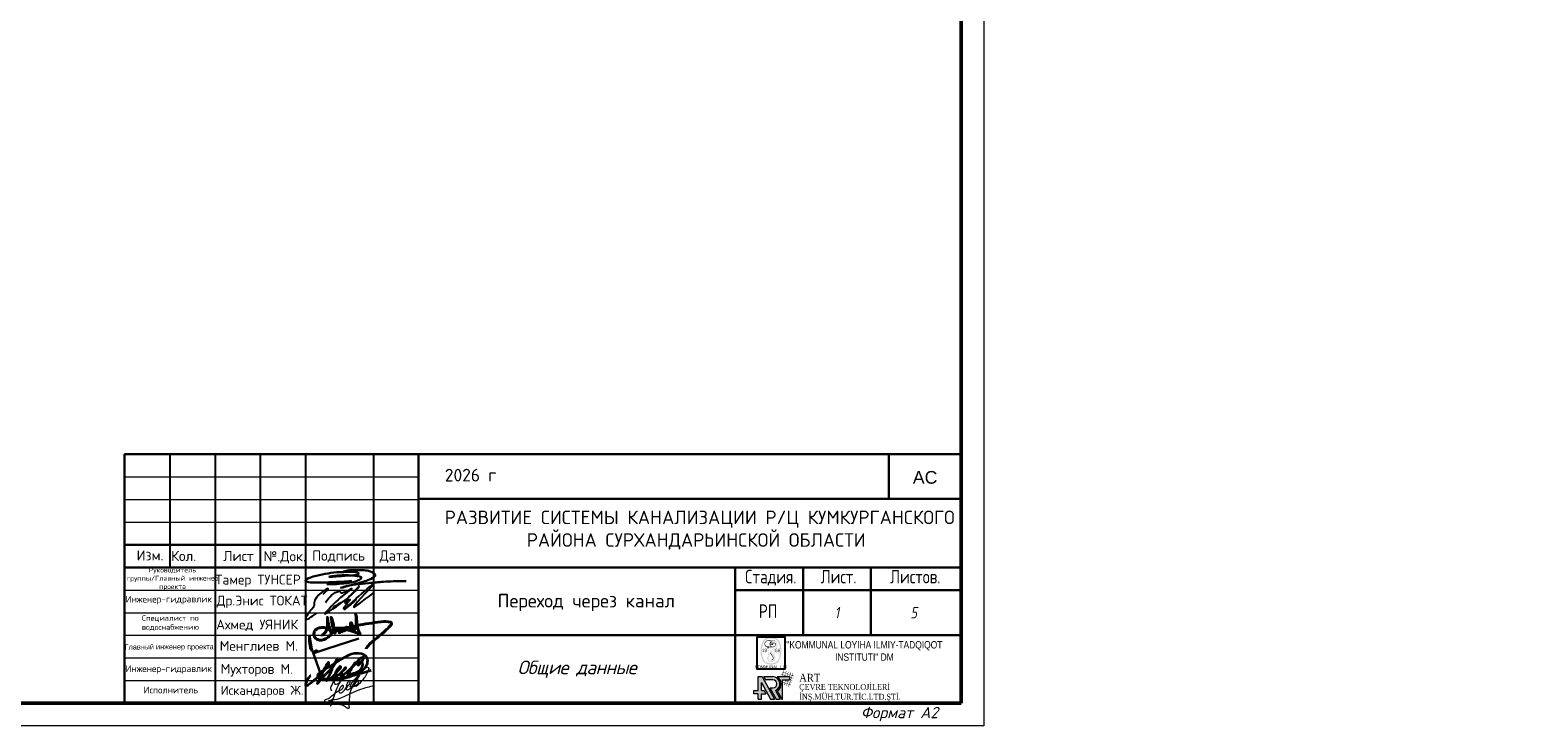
# Model space of a CAD drawing. Header units: millimetres. Extents: x 12962 to 32397, y -4138 to -1429.
# Tile 36 of 41: x 13730 to 14064, y -1954 to -1800. Entities that reach past the tile are written whole.
import ezdxf
from ezdxf.enums import TextEntityAlignment as Align

# ---------------------------------------------------------------- set-up
doc = ezdxf.new("R2010")
doc.units = ezdxf.units.MM
for name, color, linetype, lineweight in [('0_Ном._пера__7', 7, 'Continuous', 60), ('_1 asosiy', 7, 'Continuous', 40), ('_Текст', 255, 'Continuous', 13), ('A-PENCERE', 12, 'Continuous', 20), ('ANTET', 7, 'Continuous', 15), ('cam', 154, 'Continuous', 25), ('KOT', 250, 'Continuous', 18)]:
    doc.layers.add(name, color=color, linetype=linetype, lineweight=lineweight)
for name, color, linetype in [('Text', 154, 'Continuous'), ('НВК_сервис', 7, 'Continuous'), ('штамп', 7, 'Continuous'), ('штамр', 7, 'Continuous')]:
    doc.layers.add(name, color=color, linetype=linetype)
doc.styles.add('300', font='isocpeur.ttf', dxfattribs={"height": 200})
doc.styles.add('Arial Narrow', font='ARIALN.TTF', dxfattribs={"height": 50})
doc.styles.add('ICOCPEUR', font='isocpeui.ttf')
doc.styles.add('ISOCPEUR', font='isocpeui.ttf')
doc.styles.add('LOGO_TEXT', font='GARA.TTF', dxfattribs={"width": 0.75, "height": 8000})
doc.styles.get("Standard").update_dxf_attribs({"font": 'arial.ttf'})
doc.styles.add('TimesCr', font='times.ttf')
doc.styles.add('ViTEXT', font='isocpeur.ttf')
doc.styles.add('УКЛ_Шрифт (3)', font='isocpeur.ttf', dxfattribs={"height": 300})

# ---------------------------------------------------------------- blocks, each defined once
blk = doc.blocks.new('*U38')
at = {"lineweight": 9}
for p, q in [((574, 415), (574, -5)), ((574, -5), (-20, -5))]:
    blk.add_line(p, q, dxfattribs=at)
at = {"lineweight": 50}
for p, q in [((569, 410), (569, 0)), ((569, 0), (0, 0))]:
    blk.add_line(p, q, dxfattribs=at)
blk = doc.blocks.new('A$C91a31260')
h = blk.add_hatch(color=154)
h.dxf.hatch_style = 1
h.paths.add_polyline_path([(3442, -361, 0.042522), (3275, -256, 0.041582), (3090, -180, 0.0286057), (2869, -123, 0.0148217), (2682, -92, 0.0182459), (2507, -75, 0.0192376), (2338, -71, 0.0207081), (2175, -80, 0.0339617), (1878, -130, 0.0398045), (1607, -218, 0.042619), (1371, -341, 0.053162), (1177, -494, 0.077064), (938, -814, 0.039685), (740, -1273, 0.036458), (598, -1814, 0.033608), (532, -2386, 0.0221478), (531, -2706, 0.023566), (558, -3019, 0.022554), (616, -3340, 0.0172276), (708, -3685, 0.0468079), (907, -4174, 0.076455), (1171, -4535, 0.0840588), (1512, -4776, 0.0694547), (1936, -4913, 0.0315439), (2112, -4932, 0.009553), (2381, -4939, 0.009308), (2648, -4936, 0.0361565), (2812, -4920, 0.0368718), (3051, -4859, 0.0388059), (3275, -4765, 0.0400848), (3474, -4641, 0.0458423), (3642, -4491, 0.050623), (3804, -4278, 0.0337662), (3945, -4007, 0.029459), (4067, -3679, 0.020182), (4167, -3294, 0.012947), (4210, -3070, 0.021107), (4233, -2878, 0.018465), (4242, -2667, 0.007455), (4239, -2379, 0.0030931), (4233, -2177, 0.0142896), (4225, -2061, 0.017589), (4212, -1956, 0.006402), (4185, -1809, 0.01157), (4140, -1599, 0.009949), (4082, -1380, 0.010258), (4021, -1180, 0.0212961), (3963, -1026, 0.0196425), (3890, -871, 0.0289571), (3812, -741, 0.0293799), (3721, -623, 0.0210913), (3607, -502, 0.0318556)])
h.paths.add_polyline_path([(3941, -1711, -0.0214622), (4004, -2086, -0.026098), (4030, -2441, -0.02683), (4018, -2788, -0.025253), (3969, -3139, -0.0207888), (3870, -3562, -0.0350334), (3748, -3905, -0.041709), (3600, -4180, -0.057671), (3421, -4395, -0.024651), (3319, -4483, -0.035714), (3220, -4550, -0.035166), (3111, -4602, -0.0229779), (2980, -4648, -0.015143), (2848, -4683, -0.021658), (2730, -4705, -0.0195476), (2601, -4718, -0.0095978), (2436, -4725, -0.031551), (2086, -4711, -0.051553), (1795, -4651, -0.057354), (1545, -4539, -0.0524138), (1319, -4370, -0.0669944), (1161, -4178, -0.038762), (1023, -3912, -0.0324987), (905, -3576, -0.0201776), (809, -3169, -0.035462), (760, -2767, -0.027929), (763, -2328, -0.027128), (816, -1877, -0.0280539), (917, -1441, -0.0183563), (984, -1239, -0.0233289), (1061, -1059, -0.0251736), (1148, -899, -0.0302155), (1246, -758, -0.0115692), (1313, -679, -0.028995), (1366, -625, -0.0281729), (1425, -576, -0.010408), (1514, -515, -0.038602), (1644, -443, -0.029551), (1795, -385, -0.027129), (1965, -340, -0.021516), (2153, -310, -0.028952), (2281, -303, -0.0088451), (2474, -306, -0.0090258), (2670, -316, -0.028329), (2799, -333, -0.028688), (3005, -384, -0.0399195), (3181, -454, -0.0428628), (3334, -547, -0.0419496), (3470, -665, -0.052204), (3618, -851, -0.035388), (3746, -1090, -0.031149), (3854, -1377, -0.0220524)], flags=16)
h = blk.add_hatch(color=154)
h.dxf.hatch_style = 1
h.paths.add_polyline_path([(3083, -721, 0.0555769), (2977, -688, 0.044379), (2832, -673, 0.0018352), (2313, -670, 0.0013488), (1780, -669, 0.0651225), (1675, -684, 0.1143918), (1449, -804, 0.1037598), (1289, -1016, 0.10477), (1229, -1272, 0.1192048), (1283, -1518, 0.0659227), (1361, -1636, 0.0515232), (1473, -1741, 0.0527746), (1601, -1818, 0.0822487), (1724, -1852), (1794, -1860), (1794, -1868), (1917, -1869), (1918, -1865), (2296, -1871, 0.004694), (2565, -1873, 0.0192301), (2729, -1866, 0.0317908), (2842, -1850, 0.053849), (2933, -1820, 0.0551521), (3008, -1775), (2365, -1771), (2103, -1769, -0.010502), (1846, -1762, -0.0481932), (1699, -1740, -0.0762102), (1593, -1696, -0.0556885), (1492, -1618, -0.0726598), (1390, -1486, -0.0873798), (1339, -1339, -0.088485), (1341, -1184, -0.0766088), (1395, -1030, -0.0459529), (1437, -967, -0.0335875), (1495, -905, -0.0330726), (1561, -851, -0.0397215), (1630, -809, -0.0305734), (1668, -792, -0.0326324), (1707, -781, -0.0262088), (1753, -774, -0.0111386), (1816, -768, -0.0090736), (1936, -763, -0.0079826), (2061, -761, -0.0078302), (2188, -764, -0.0079008), (2315, -770), (2449, -779), (2748, -781, -0.0401419), (2852, -777, -0.0287448), (2909, -782), (3195, -784, 0.0046551), (3185, -777, 0.0486721)])
h = blk.add_hatch(color=154)
h.dxf.hatch_style = 1
edge = h.paths.add_edge_path()
edge.add_arc((2139, -3100), 73.6, 1.81127, 23.05644)
edge.add_arc((2060, -3133), 159, 23.05644, 34.98953)
edge.add_arc((2071, -3125), 146, 34.98949, 47.08599)
edge.add_arc((2152, -3038), 26.6, 47.08604, 89.60717)
edge.add_arc((2153, -3027), 14.9, 89.6072, 129.50851)
edge.add_arc((2246, -3140), 162, 129.50851, 136.44857)
edge.add_arc((2276, -3169), 204, 136.44865, 143.26964)
edge.add_arc((2347, -3222), 292, 143.26972, 148.47427)
edge.add_line((2098, -3069), (2084, -3091))
edge.add_arc((1781, -2887), 366, 322.51229, 326.08863, ccw=False)
edge.add_line((2071, -3109), (2059, -3124))
edge.add_arc((2054, -3120), 6.3, 269.60722, 320.11187, ccw=False)
edge.add_arc((2054, -3121), 5.16, 206.18879, 269.60719, ccw=False)
edge.add_line((2050, -3123), (2037, -3097))
edge.add_line((2037, -3097), (2023, -3065))
edge.add_line((2023, -3065), (2015, -3045))
edge.add_line((2015, -3045), (2008, -3026))
edge.add_arc((2765, -2740), 810, 193.8724, 200.69592, ccw=False)
edge.add_arc((5613, -2037), 3743, 191.68081, 193.87242, ccw=False)
edge.add_arc((6113, -1933), 4254, 189.51532, 191.68081, ccw=False)
edge.add_arc((5783, -1989), 3919, 187.21255, 189.51531, ccw=False)
edge.add_arc((3067, -2332), 1182, 181.24736, 187.21257, ccw=False)
edge.add_arc((6978, -2247), 5094, 179.23156, 181.2474, ccw=False)
edge.add_line((1885, -2179), (1890, -2003))
edge.add_arc((2259, -2018), 369, 164.87952, 177.60136, ccw=False)
edge.add_line((1902, -1922), (1918, -1865))
edge.add_line((1918, -1865), (1794, -1860))
edge.add_line((1794, -1860), (1785, -2111))
edge.add_arc((5261, -2236), 3478, 177.93771, 182.7904)
edge.add_arc((4182, -2289), 2398, 182.79033, 189.20281)
edge.add_arc((3938, -2329), 2150, 189.20276, 196.00063)
edge.add_arc((3938, -2329), 2150, 196.00067, 202.79854)
edge.add_line((1956, -3162), (1964, -3185))
edge.add_line((1964, -3185), (1972, -3207))
edge.add_line((1972, -3207), (1977, -3227))
edge.add_arc((1932, -3238), 46.5, -0.94146, 13.56112, ccw=False)
edge.add_arc((1949, -3238), 29.6, 331.78398, 359.0586, ccw=False)
edge.add_line((1975, -3252), (1954, -3290))
edge.add_arc((821, -2642), 1306, 327.94013, 330.2399, ccw=False)
edge.add_arc((193, -2249), 2046, 326.2976, 327.94013, ccw=False)
edge.add_arc((3553, -4491), 1993, 146.29758, 150.05195)
edge.add_arc((2378, -3813), 636, 150.05184, 158.84335)
edge.add_arc((2240, -3760), 488, 158.84325, 169.15274)
edge.add_arc((2516, -3813), 770, 169.15268, 176.48289)
edge.add_arc((2437, -3808), 691, 176.48291, 187.60537)
edge.add_arc((2276, -3830), 528, 187.60536, 201.21999)
edge.add_arc((2294, -3822), 548, 201.21995, 214.55251)
edge.add_arc((2500, -3680), 798, 214.5525, 224.60719)
edge.add_arc((2482, -3699), 772, 224.60715, 235.83935)
edge.add_arc((2387, -3839), 603, 235.83933, 249.35576)
edge.add_arc((2394, -3820), 622, 249.35577, 262.6342)
edge.add_arc((2426, -3571), 874, 262.63423, 272.93023)
edge.add_arc((2427, -3581), 864, 272.93031, 285.93166)
edge.add_arc((2481, -3772), 666, 285.93171, 301.73788)
edge.add_arc((2504, -3809), 621, 301.7379, 318.15799)
edge.add_arc((2475, -3783), 661, 318.15805, 333.8317)
edge.add_arc((2036, -3568), 1149, 333.83171, 338.4576)
edge.add_arc((2643, -3807), 497, 338.4576, 347.11156)
edge.add_arc((2713, -3823), 426, 347.11157, 356.58884)
edge.add_arc((2495, -3810), 644, 356.58886, 363.539)
edge.add_arc((2493, -3810), 646, 3.53901, 11.41843)
edge.add_arc((2543, -3800), 594, 11.41837, 19.80387)
edge.add_arc((2428, -3841), 717, 19.80383, 27.35658)
edge.add_arc((1838, -4147), 1381, 27.35654, 31.97945)
edge.add_arc((4479, -2497), 1733, 210.26056, 211.9794, ccw=False)
edge.add_arc((4154, -2687), 1356, 208.19467, 210.26048, ccw=False)
edge.add_arc((4103, -2715), 1298, 206.38177, 208.19457, ccw=False)
edge.add_line((2940, -3292), (2859, -3163))
edge.add_line((2859, -3163), (2834, -3131))
edge.add_arc((3655, -2483), 1045, 212.64317, 218.28338, ccw=False)
edge.add_line((2775, -3047), (2656, -2859))
edge.add_line((2656, -2859), (2528, -2653))
edge.add_arc((2570, -2628), 48.5, 180.07686, 211.73431, ccw=False)
edge.add_arc((2545, -2628), 24.2, 144.21679, 180.07671, ccw=False)
edge.add_line((2526, -2614), (2573, -2549))
edge.add_arc((5354, -4602), 3457, 141.99509, 143.55763, ccw=False)
edge.add_arc((7425, -6221), 6085, 140.97202, 141.99508, ccw=False)
edge.add_line((2698, -2389), (2874, -2171))
edge.add_line((2874, -2171), (2897, -2207))
edge.add_line((2897, -2207), (2908, -2226))
edge.add_line((2908, -2226), (2923, -2256))
edge.add_line((2923, -2256), (2939, -2291))
edge.add_line((2939, -2291), (2953, -2326))
edge.add_arc((2120, -2653), 895, 13.33447, 21.45858, ccw=False)
edge.add_arc((1951, -2693), 1069, 6.22179, 13.3345, ccw=False)
edge.add_arc((2005, -2687), 1014, -1.05877, 6.22176, ccw=False)
edge.add_arc((2362, -2694), 658, 348.86885, 358.94115, ccw=False)
edge.add_arc((2371, -2696), 648, 342.92925, 348.8688, ccw=False)
edge.add_arc((2059, -2600), 974, 338.55288, 342.92929, ccw=False)
edge.add_line((2966, -2956), (2935, -3027))
edge.add_arc((2095, -2622), 933, 329.69042, 334.29615, ccw=False)
edge.add_line((2900, -3093), (2859, -3163))
edge.add_line((2859, -3163), (2940, -3292))
edge.add_arc((3016, -3254), 84.7, 193.09, 206.38168, ccw=False)
edge.add_arc((2981, -3262), 49.2, 168.83702, 193.08991, ccw=False)
edge.add_arc((3089, -3283), 159, 158.73019, 168.83702, ccw=False)
edge.add_arc((3253, -3347), 334, 151.95597, 158.73025, ccw=False)
edge.add_arc((4253, -3880), 1468, 149.69651, 151.95595, ccw=False)
edge.add_arc((2036, -2584), 1099, 329.69646, 340.72013)
edge.add_arc((2280, -2670), 841, 340.72009, 354.19655)
edge.add_arc((2274, -2669), 848, 354.19652, 367.61177)
edge.add_arc((1989, -2707), 1135, 7.61179, 18.39148)
edge.add_line((3066, -2349), (3054, -2312))
edge.add_line((3054, -2312), (3045, -2278))
edge.add_line((3045, -2278), (3037, -2249))
edge.add_arc((3090, -2237), 54.4, 179.60723, 193.4388, ccw=False)
edge.add_arc((3056, -2236), 20.7, 139.92417, 179.60713, ccw=False)
edge.add_arc((4636, -3566), 2085, 138.44343, 139.92417, ccw=False)
edge.add_arc((4170, -3152), 1462, 135.90725, 138.44352, ccw=False)
edge.add_arc((4893, -3853), 2469, 134.194, 135.90734, ccw=False)
edge.add_arc((1722, -592), 2080, 314.19402, 320.23549)
edge.add_arc((2694, -1400), 815, 320.23543, 332.39181)
edge.add_arc((2835, -1474), 656, 332.39172, 346.2137)
edge.add_arc((2545, -1403), 955, 346.21364, 356.64823)
edge.add_arc((2465, -1398), 1036, 356.64818, 364.52119)
edge.add_arc((2846, -1368), 653, 4.52115, 15.64383)
edge.add_arc((2840, -1369), 659, 15.64381, 26.71025)
edge.add_arc((2472, -1555), 1071, 26.71023, 34.39896)
edge.add_arc((2785, -1341), 692, 34.39892, 44.58718)
edge.add_arc((2820, -1306), 643, 44.58711, 55.35377)
edge.add_line((3185, -777), (2909, -782))
edge.add_arc((2833, -1275), 499, 74.69751, 81.25209, ccw=False)
edge.add_arc((2811, -1355), 581, 60.66436, 74.69755, ccw=False)
edge.add_arc((2812, -1353), 579, 46.59058, 60.66442, ccw=False)
edge.add_arc((2801, -1364), 595, 32.72044, 46.5906, ccw=False)
edge.add_arc((2753, -1395), 652, 19.76953, 32.72039, ccw=False)
edge.add_arc((2985, -1312), 405, 5.87082, 19.76953, ccw=False)
edge.add_arc((2265, -1386), 1129, -0.59591, 5.87084, ccw=False)
edge.add_arc((2225, -1385), 1169, 352.9666, 359.40404, ccw=False)
edge.add_arc((2785, -1454), 605, 342.42866, 352.96663, ccw=False)
edge.add_arc((2413, -1336), 996, 339.99941, 342.42866, ccw=False)
edge.add_arc((2268, -1284), 1150, 337.81874, 339.99935, ccw=False)
edge.add_arc((2383, -1331), 1025, 335.62185, 337.81874, ccw=False)
edge.add_arc((3110, -1660), 227, 328.90214, 335.62192, ccw=False)
edge.add_arc((2683, -1403), 726, 322.47158, 328.90215, ccw=False)
edge.add_arc((1869, -777), 1753, 319.14423, 322.47151, ccw=False)
edge.add_arc((1818, -734), 1819, 315.84231, 319.14415, ccw=False)
edge.add_arc((2364, -1264), 1058, 310.88878, 315.84226, ccw=False)
edge.add_line((3057, -2064), (2972, -2137))
edge.add_line((2972, -2137), (2930, -2088))
edge.add_arc((2104, -2792), 1085, 40.44844, 42.65701)
edge.add_arc((2876, -2080), 35.1, 42.65711, 69.04197)
edge.add_arc((2882, -2063), 16.9, 69.042, 113.99651)
edge.add_arc((2938, -2188), 154, 113.9966, 122.84097)
edge.add_arc((3051, -2363), 362, 122.84102, 139.01985)
edge.add_arc((13601, -11528), 14337, 139.01983, 140.16161)
edge.add_arc((17130, -14472), 18933, 140.16159, 141.04417)
edge.add_arc((2553, -2687), 188, 141.04418, 164.7061)
edge.add_arc((2404, -2646), 33.2, 164.70615, 198.10871)
edge.add_arc((2598, -2583), 237, 198.1088, 205.9445)
edge.add_arc((2824, -2473), 488, 205.94451, 211.49401)
edge.add_arc((4294, -1572), 2212, 211.49397, 213.30265)
edge.add_arc((-10547, -11322), 15545, 32.31778, 33.30257, ccw=False)
edge.add_arc((-25195, -20588), 32878, 31.75531, 32.31773, ccw=False)
edge.add_line((2761, -3285), (2844, -3419))
edge.add_line((2844, -3419), (2926, -3553))
edge.add_arc((2371, -3892), 650, 24.12364, 31.48156, ccw=False)
edge.add_arc((2659, -3763), 335, 17.24512, 24.12359, ccw=False)
edge.add_arc((2741, -3738), 249, 8.66508, 17.24512, ccw=False)
edge.add_arc((2616, -3757), 376, 1.97001, 8.66507, ccw=False)
edge.add_arc((1508, -3795), 1484, -0.44097, 1.96995, ccw=False)
edge.add_arc((1338, -3794), 1655, 357.09608, 359.55902, ccw=False)
edge.add_arc((2747, -3865), 244, 346.96037, 357.09602, ccw=False)
edge.add_arc((2765, -3869), 225, 336.26278, 346.96038, ccw=False)
edge.add_arc((1800, -3445), 1279, 333.3074, 336.26278, ccw=False)
edge.add_arc((2411, -3752), 596, 321.46919, 333.30742, ccw=False)
edge.add_arc((2522, -3841), 453, 306.9354, 321.46924, ccw=False)
edge.add_arc((2499, -3811), 491, 293.05041, 306.93542, ccw=False)
edge.add_arc((2376, -3521), 806, 283.46932, 293.05047, ccw=False)
edge.add_arc((2462, -3880), 437, 271.67114, 283.46937, ccw=False)
edge.add_arc((2454, -3603), 714, 263.50492, 271.67116, ccw=False)
edge.add_arc((2455, -3594), 722, 255.37675, 263.50498, ccw=False)
edge.add_arc((2392, -3837), 471, 244.18314, 255.3767, ccw=False)
edge.add_arc((2402, -3815), 496, 234.23574, 244.18314, ccw=False)
edge.add_arc((2490, -3693), 646, 226.0787, 234.23578, ccw=False)
edge.add_arc((2487, -3697), 641, 217.89533, 226.07873, ccw=False)
edge.add_arc((2357, -3798), 476, 207.66657, 217.89532, ccw=False)
edge.add_arc((2548, -3698), 693, 203.36271, 207.6665, ccw=False)
edge.add_arc((2148, -3870), 257, 194.33798, 203.36267, ccw=False)
edge.add_arc((2177, -3863), 287, 185.91485, 194.33789, ccw=False)
edge.add_arc((2896, -3789), 1009, 182.61324, 185.91485, ccw=False)
edge.add_arc((2508, -3806), 621, 173.03649, 182.61329, ccw=False)
edge.add_arc((2269, -3777), 380, 159.19785, 173.0365, ccw=False)
edge.add_arc((2630, -3914), 766, 150.3747, 159.19779, ccw=False)
edge.add_arc((7617, -6751), 6504, 148.54697, 150.37467, ccw=False)
edge.add_arc((-3179, -147), 6152, 328.54691, 329.54729)
edge.add_arc((-961, -1451), 3579, 329.5472, 331.0481)
edge.add_line((2171, -3183), (2209, -3113))
edge.add_arc((2181, -3098), 32, 331.74102, 361.81119)
h = blk.add_hatch(color=154)
h.dxf.hatch_style = 1
h.paths.add_polyline_path([(3241, -1398, 0.0778663), (3238, -1298, 0.0773556), (3205, -1203, 0.0785558), (3146, -1124, 0.084539), (3066, -1070, 0.0441055), (3016, -1052, 0.0404216), (2962, -1042, 0.0169513), (2876, -1037, 0.001679), (2669, -1033, -0.00276), (2543, -1030, -0.0045987), (2437, -1025), (2344, -1021, -0.4021017), (2340, -1017, -0.1861052), (2349, -993, -0.0166314), (2395, -946, -0.0224718), (2449, -899, -0.0343636), (2500, -864, -0.0502344), (2610, -813, -0.0460494), (2730, -784, -0.0067788), (2748, -781), (2449, -779), (2398, -817, 0.0254917), (2338, -866, 0.0356117), (2291, -917, 0.0345121), (2250, -974, 0.0219835), (2211, -1046, 0.0638524), (2149, -1226, 0.081721), (2142, -1400, 0.0862627), (2191, -1560, 0.081107), (2291, -1698), (2365, -1771), (3008, -1775, 0.0230903), (3037, -1752, 0.0513383), (3133, -1645, 0.0510832), (3206, -1521, 0.0739097)])
h.paths.add_polyline_path([(3107, -1491, -0.035429), (3096, -1520, -0.0608983), (3061, -1578, -0.0345583), (3006, -1638, -0.0338258), (2940, -1693, -0.0448459), (2874, -1733, -0.0233464), (2830, -1752, -0.0461835), (2794, -1761, -0.0358254), (2750, -1766, -0.0092522), (2680, -1767, -0.0090978), (2608, -1765, -0.0408435), (2566, -1759, -0.0505828), (2529, -1748, -0.0190195), (2481, -1724, -0.0356081), (2421, -1687, -0.0441135), (2371, -1643, -0.0433377), (2329, -1591, -0.0325638), (2291, -1527), (2279, -1502), (2269, -1480), (2261, -1462, -0.107999), (2260, -1457, -0.4022045), (2263, -1454), (2336, -1452), (2420, -1450), (2519, -1449), (2779, -1447), (2783, -1416, 0.0571109), (2784, -1403, 0.0686814), (2781, -1391, 0.0761215), (2775, -1381, 0.0989629), (2767, -1374, -0.2743324), (2747, -1338, -0.0836747), (2759, -1273, -0.0728134), (2795, -1207, -0.1199172), (2843, -1167, -0.070802), (2890, -1152, -0.0508088), (2944, -1148, -0.051407), (2997, -1156, -0.078823), (3040, -1174, -0.0598655), (3085, -1210, -0.0907102), (3113, -1251, -0.0809457), (3127, -1303, -0.0391041), (3128, -1373, -0.0200298), (3124, -1412, -0.0171393), (3116, -1453, -0.0177036)], flags=16)
h.paths.add_polyline_path([(2629, -1350), (2434, -1349), (2240, -1348), (2249, -1273, -0.019008), (2264, -1183, -0.2219312), (2285, -1155, -0.1221998), (2325, -1145, -0.004363), (2487, -1144), (2568, -1145), (2636, -1147), (2695, -1149, -0.4058767), (2697, -1152, -0.1034441), (2697, -1156), (2690, -1170), (2682, -1187), (2672, -1206, 0.0211867), (2662, -1228, 0.0136838), (2652, -1254, 0.0137643), (2643, -1280, 0.025146), (2638, -1302)], flags=16)
h = blk.add_hatch(color=154)
h.dxf.hatch_style = 1
h.paths.add_polyline_path([(2541, -4079, 0.0307216), (2607, -4025, 0.0318026), (2662, -3966, 0.0530533), (2699, -3909, 0.054952), (2720, -3854, 0.0500212), (2730, -3793, 0.049006), (2727, -3731, 0.0482477), (2713, -3670, 0.0521185), (2697, -3635, 0.003236), (2638, -3540, 0.0047568), (2567, -3427, 0.0035103), (2486, -3303, -0.001832), (2292, -3009, -0.0280808), (2231, -2904, -0.1053597), (2216, -2845, -0.2129776), (2233, -2801, -0.0961725), (2252, -2788, -0.0727744), (2265, -2785, -0.1816802), (2306, -2815), (2557, -3208), (2796, -3586, -0.078031), (2835, -3675, -0.0702577), (2847, -3771, -0.0624207), (2831, -3871, -0.0596516), (2791, -3969, -0.0541942), (2728, -4057, -0.0432346), (2673, -4109, -0.0644959), (2616, -4143, -0.066667), (2554, -4161), (2519, -4164), (2483, -4164), (2403, -4159), (2473, -4122, 0.0357106)])
at = {"color": 154}
blk.add_lwpolyline([(-43, 0), (4838, 0), (4838, -5743), (-43, -5743)], close=True, dxfattribs=at)
blk.add_lwpolyline([(1794, -1860), (1918, -1865)], dxfattribs=at)
at = {"color": 154, "style": 'Arial Narrow'}
for s, p in [('19', (1231, -2440)), ('66', (3575, -2440))]:
    blk.add_text(s, height=600, dxfattribs=at).set_placement(p, align=Align.MIDDLE_CENTER)
at = {"color": 154, "style": 'Arial Narrow', "width": 0.9}
blk.add_text('KOMMUNAL  LITI', height=550, dxfattribs=at).set_placement((2408, -5623), align=Align.CENTER)
blk = doc.blocks.new('TT imza')
at = {"layer": 'A-PENCERE', "color": 5, "lineweight": 30}
for points in [[(31314, -15536), (31353, -15522), (31385, -15518), (31457, -15517), (31553, -15537), (31564, -15545), (31569, -15552), (31539, -15582), (31491, -15601), (31425, -15620), (31374, -15634), (31308, -15651)], [(31392, -15599), (31354, -15603), (31291, -15606), (31182, -15610), (31106, -15610), (31059, -15606), (31047, -15600), (31045, -15594), (31050, -15589), (31103, -15566), (31192, -15546), (31280, -15534), (31350, -15531), (31406, -15530), (31437, -15537), (31445, -15543), (31432, -15552), (31409, -15556), (31341, -15560), (31300, -15563), (31223, -15568), (31281, -15559), (31354, -15556), (31411, -15559), (31444, -15564), (31465, -15573), (31461, -15582), (31445, -15593), (31411, -15605), (31333, -15617), (31264, -15623), (31233, -15624), (31204, -15624)], [(31308, -15651), (31356, -15636), (31420, -15625), (31519, -15615), (31631, -15605), (31706, -15601), (31787, -15600), (31802, -15601)]]:
    blk.add_spline(points, degree=3, dxfattribs=at)
blk = doc.blocks.new('A$Cb6e3b2d1')
at = {"color": 172, "lineweight": -3}
for points in [[(9.42, 3.46), (13.25, 6.58), (13.32, 6.59), (13.67, 6.14), (14.02, 6.12), (16.66, 7.26), (15.28, 6.15), (9.77, 1), (9.25, 0.43), (13.86, 3.44), (11.71, 2.18), (15.99, 4.97), (18.6, 7.87), (14.99, 3.39), (16.14, 4.24), (14.42, 1.78), (17.85, 4.17), (14.99, 1.72), (22.66, 8.52), (17.24, 2.25), (22.59, 6.03)], [(8.8, 5.75), (10.13, 7.23), (6.25, 3.31), (6.27, 2.75), (5.38, 1.31), (3.95, -1.17), (7.01, 0.5)]]:
    blk.add_spline(points, degree=3, dxfattribs=at)
blk = doc.blocks.new('ahm')
at = {"layer": 'KOT', "color": 0, "lineweight": 40}
for points in [[(-31.543, 684.287, 0.357556), (-31.508, 684.29), (-31.473, 684.319), (-31.434, 684.353), (-31.419, 684.37), (-31.408, 684.391), (-31.386, 684.436), (-31.373, 684.475), (-31.364, 684.52), (-31.357, 684.561), (-31.354, 684.599), (-31.351, 684.635), (-31.351, 684.67), (-31.351, 684.711, 0.03743), (-31.36, 684.829), (-31.343, 684.713), (-31.335, 684.669), (-31.325, 684.619), (-31.313, 684.57), (-31.298, 684.52), (-31.284, 684.475), (-31.271, 684.43, 0.076982), (-31.229, 684.34), (-31.211, 684.358, 0.226361), (-31.18, 684.452), (-31.174, 684.531, 0.155576), (-31.245, 684.827), (-31.231, 684.771), (-31.223, 684.721), (-31.217, 684.676), (-31.21, 684.63), (-31.204, 684.599), (-31.196, 684.561), (-31.185, 684.509), (-31.175, 684.467), (-31.162, 684.42), (-31.145, 684.371, 0.05927), (-31.133, 684.346, 0.296345), (-31.125, 684.342, 0.327015), (-31.119, 684.349, -0.058736), (-31.11, 684.38, 0.029075), (-31.069, 684.496), (-31.051, 684.458), (-31.033, 684.426), (-31.016, 684.398), (-30.999, 684.367), (-30.991, 684.357, 0.478598), (-30.976, 684.358, 0.303641), (-30.975, 684.37), (-30.969, 684.405), (-30.962, 684.451), (-30.96, 684.484), (-30.959, 684.492), (-30.942, 684.447), (-30.937, 684.431), (-30.928, 684.417), (-30.921, 684.405), (-30.916, 684.396), (-30.91, 684.389, 0.497092), (-30.891, 684.39, -0.52669)], [(-30.891, 684.39), (-30.882, 684.47), (-30.882, 684.503), (-30.872, 684.476), (-30.866, 684.463), (-30.857, 684.45), (-30.845, 684.434), (-30.832, 684.418, 0.597033), (-30.817, 684.42), (-30.816, 684.44), (-30.816, 684.456), (-30.816, 684.485), (-30.817, 684.508), (-30.818, 684.514), (-30.809, 684.492), (-30.8, 684.476), (-30.789, 684.458), (-30.782, 684.45, 0.009614), (-30.769, 684.437, 0.818111), (-30.761, 684.442), (-30.76, 684.475), (-30.76, 684.498), (-30.761, 684.523), (-30.762, 684.53), (-30.748, 684.503), (-30.74, 684.492), (-30.73, 684.479), (-30.722, 684.469), (-30.713, 684.462), (-30.696, 684.448, 0.440313), (-30.607, 684.461, 0.202241), (-30.587, 684.565, 0.021645), (-30.601, 684.621, -0.063307), (-30.611, 684.654, 0.796723), (-30.639, 684.648, 0.029794), (-30.644, 684.572, 0.154488), (-30.604, 684.466, 0.028745), (-30.582, 684.438, 0.497495), (-30.506, 684.457, 0.153338), (-30.469, 684.568), (-30.466, 684.623, 0.025787), (-30.465, 684.78, 0.017451), (-30.473, 684.885, 0.070147), (-30.485, 684.93), (-30.472, 684.875, -0.055645), (-30.447, 684.662, 0.131674), (-30.347, 684.304), (-30.397, 684.327, 0.101608), (-31.121, 684.493), (-31.045, 684.493, 0.075714), (-30.441, 684.581, -0.015793), (-29.703, 684.689, -0.115625), (-29.395, 684.676, -0.471072), (-29.391, 684.6, -0.028714), (-29.53, 684.449), (-29.614, 684.374), (-29.679, 684.319), (-29.747, 684.264), (-29.822, 684.197), (-29.914, 684.12), (-29.984, 684.063), (-30.023, 684.026), (-30.055, 683.996), (-30.084, 683.963), (-30.117, 683.925), (-30.156, 683.871), (-30.163, 683.855)], [(-31.229, 684.34, 0.204076), (-31.322, 684.457, 0.030149), (-31.393, 684.494, 0.10317), (-31.523, 684.513, 0.0941), (-31.646, 684.49, 0.092543), (-31.733, 684.43, 0.166782), (-31.776, 684.321, 0.247289), (-31.713, 684.176, -3.974787)], [(-31.713, 684.176, 0.15797), (-31.604, 684.124, 0.200345), (-31.339, 684.216, 0.025761), (-31.256, 684.292, 0.055607), (-31.194, 684.381, -0.113379)]]:
    blk.add_lwpolyline(points, format="xyb", dxfattribs=at)
blk = doc.blocks.new('A$C5922ce17')
at = {"color": 172, "lineweight": -3, "xscale": 8.934458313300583, "yscale": 8.934458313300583, "zscale": 8.934458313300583, "rotation": 359.9840795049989}
blk.add_blockref('ahm', (286.35, -6112.1), dxfattribs=at)
blk = doc.blocks.new('МАРУФ')
at = {"color": 5, "lineweight": 35}
for points in [[(-1057, -156), (-1069, -154), (-1078, -158), (-1084, -167), (-1109, -202), (-1153, -274), (-1186, -345), (-1199, -375), (-1204, -394), (-1204, -412), (-1198, -425), (-1188, -429), (-1163, -427), (-1141, -416), (-1116, -398), (-1019, -323), (-961, -275), (-865, -191), (-750, -98), (-643, 36), (-581, 123), (-558, 164), (-552, 187), (-553, 201), (-558, 214), (-568, 215), (-579, 209), (-587, 200), (-605, 181), (-617, 161), (-629, 145), (-642, 114), (-671, 56), (-783, -186), (-811, -243), (-835, -287), (-863, -333), (-881, -360), (-881, -360), (-875, -367), (-856, -354), (-817, -313), (-777, -261), (-671, -146), (-554, -27), (-459, 74), (-409, 144), (-335, 245), (-326, 260), (-321, 281), (-318, 302), (-324, 307), (-338, 299), (-351, 273), (-366, 243), (-377, 224), (-393, 189), (-427, 112), (-468, 26), (-510, -70), (-575, -203), (-607, -276), (-620, -296), (-586, -229), (-521, -232), (-403, -227), (-206, -206), (-45, -174), (149, -140), (256, -98), (326, -42), (380, 0), (434, 49), (470, 96), (498, 150), (517, 191), (525, 233), (527, 268), (520, 312), (506, 348), (483, 384), (464, 400), (418, 432), (383, 447), (353, 456), (280, 470), (221, 470), (162, 466), (75, 443), (3, 417), (-121, 357), (-243, 289), (-454, 155), (-570, 73), (-741, -30), (-794, -64), (-838, -96), (-861, -120), (-873, -141), (-875, -159), (-855, -183), (-797, -214), (-745, -227), (-650, -236), (-586, -229), (-502, -231), (-464, -196), (-419, -146), (-346, -71), (-294, -8), (-255, 34), (-225, 70), (-222, 91), (-225, 99), (-239, 102), (-258, 92), (-267, 81), (-285, 59), (-306, 42), (-348, -15), (-371, -70), (-387, -133), (-394, -164), (-385, -177), (-369, -180), (-342, -169), (-293, -131), (-212, -59), (-88, 45), (-78, 69), (-89, 77), (-103, 63), (-124, 39), (-176, -28), (-201, -67), (-215, -95), (-229, -121), (-233, -140), (-229, -153), (-215, -155), (-177, -139), (-111, -91), (-47, -41), (47, 41), (131, 125), (179, 174), (193, 200), (185, 216), (162, 200), (134, 157), (116, 110), (89, 83), (45, -4), (-45, -174), (0, -89), (-38, -96), (0, -89), (66, -95), (133, -85), (186, -71), (259, -35), (307, -2), (338, 29), (362, 67), (381, 112), (394, 161), (386, 190), (371, 217), (352, 231), (328, 237), (295, 235), (268, 224), (247, 204), (239, 173), (250, 153), (264, 143), (283, 152), (311, 177), (369, 254), (408, 327), (410, 339), (410, 353), (397, 357), (382, 353), (360, 345), (336, 336), (284, 304), (249, 268), (226, 236), (203, 203), (193, 177), (193, 200)], [(623, -9), (356, -86), (319, -91), (256, -98), (99, -149), (15, -191), (-146, -234), (-262, -261), (-333, -264), (-426, -269), (-468, -264), (-544, -230), (-554, -230)]]:
    blk.add_lwpolyline(points, dxfattribs=at)
blk = doc.blocks.new('131')
at = {"color": 5, "lineweight": 13}
for points in [[(36558.21, -2634.09), (36553.91, -2636.02), (36553.23, -2635.48), (36553.23, -2634.76), (36554.18, -2634.27), (36558.53, -2631.39), (36562.18, -2628.77), (36564.66, -2626.66), (36564.6, -2625.71), (36563.48, -2626.16), (36562.18, -2627.79), (36562.02, -2629.95), (36562.83, -2630.43), (36564.46, -2629.56), (36567.7, -2625.82), (36568.83, -2623.74), (36568.83, -2622.78), (36567.5, -2623.48), (36566.63, -2625.37), (36566.21, -2627.22), (36566.55, -2628.35), (36568.4, -2627.93), (36570.62, -2625.28), (36574.53, -2617.96), (36578.09, -2614.85), (36579.93, -2614.54), (36578.72, -2619.21), (36575.7, -2623.31), (36571.74, -2626.05), (36571.79, -2624.84), (36572.1, -2624.29), (36574.17, -2622.45), (36574.04, -2623.44), (36570.35, -2626.72), (36568.73, -2626.59), (36568.95, -2625.96), (36571.2, -2622.41), (36574.49, -2619.35), (36569.18, -2628.75), (36568.28, -2634.15), (36568.1, -2638.38), (36567.92, -2639.91), (36566.97, -2639.82), (36565.85, -2638.92), (36562.92, -2637.7), (36559.5, -2636.44), (36557.33, -2635.58)], [(36557.39, -2629.07), (36556.78, -2627.9), (36557.39, -2625.82), (36557.95, -2624.7), (36559.26, -2621.92), (36558.87, -2623.81), (36559.4, -2624.87), (36561.04, -2624.73), (36563.64, -2622.07), (36565.64, -2618.47), (36561.23, -2626.12), (36557.71, -2635.51), (36556.78, -2638.44), (36557.27, -2635.64), (36555.62, -2635.2), (36557.52, -2634.83), (36566.87, -2631.72), (36578.48, -2627.1), (36582.78, -2625.98)]]:
    blk.add_spline(points, degree=3, dxfattribs=at)
blk = doc.blocks.new('123a')
at = {"layer": 'ANTET', "true_color": 0x0f90fa}
h = blk.add_hatch(color=150, dxfattribs=at)
h.dxf.hatch_style = 1
h.paths.add_polyline_path([(-2721750, 1059458), (-2721850, 1059458), (-2721850, 1059382), (-2721750, 1059382), (-2721750, 1059266), (-2721680, 1059266), (-2721680, 1059382), (-2721581, 1059382), (-2721623, 1059458), (-2721680, 1059458), (-2721680, 1059632), (-2721478, 1059266), (-2721388, 1059266), (-2721663, 1059762), (-2721750, 1059762)])
h.paths.add_polyline_path([(-2721331, 1059762, -0.54934), (-2721330, 1059442), (-2721232, 1059266), (-2721218, 1059266), (-2721218, 1059692), (-2721056, 1059692), (-2721056, 1059762)])
at = {"layer": 'ANTET', "true_color": 0x000000}
h = blk.add_hatch(color=18, dxfattribs=at)
h.dxf.hatch_style = 1
h.paths.add_polyline_path([(-2721630, 1059762), (-2721589, 1059689), (-2721425, 1059689, -1), (-2721425, 1059514), (-2721492, 1059514), (-2721355, 1059266), (-2721266, 1059266), (-2721370, 1059453, 0.817636), (-2721432, 1059762)])
at = {"color": 7, "lineweight": 9}
for p, q in [((-2735761, 1064175), (-2729261, 1064175)), ((-2735761, 1063675), (-2729261, 1063675)), ((-2735761, 1063175), (-2729261, 1063175)), ((-2735761, 1061675), (-2729261, 1061675)), ((-2735761, 1061175), (-2729261, 1061175)), ((-2735761, 1061175), (-2729261, 1061175)), ((-2735761, 1060675), (-2729261, 1060675)), ((-2735761, 1060175), (-2729261, 1060175)), ((-2735761, 1059675), (-2729261, 1059675))]:
    blk.add_line(p, q, dxfattribs=at)
at = {"color": 5, "lineweight": 30}
blk.add_lwpolyline([(-2731376, 1059794), (-2731363, 1059775), (-2731363, 1059755), (-2731387, 1059755), (-2731425, 1059806), (-2731597, 1060308), (-2731618, 1060370), (-2731672, 1060668), (-2731682, 1060631), (-2731682, 1060536), (-2731658, 1060402), (-2731633, 1060344), (-2731584, 1060304), (-2731553, 1060324), (-2731527, 1060340), (-2731504, 1060341), (-2731504, 1060336), (-2731517, 1060321), (-2731550, 1060302), (-2731563, 1060302), (-2731566, 1060298), (-2731566, 1060294), (-2731563, 1060291), (-2731556, 1060290), (-2731289, 1060376), (-2730584, 1060604)], dxfattribs=at)
at = {"layer": 'ANTET', "color": 150, "true_color": 0x0f90fa}
for p, q in [((-2721750, 1059458, 81089), (-2721750, 1059762, 81089)), ((-2721850, 1059382, 81089), (-2721850, 1059458, 81089)), ((-2721850, 1059458, 81089), (-2721750, 1059458, 81089)), ((-2721750, 1059382, 81089), (-2721850, 1059382, 81089)), ((-2721750, 1059266, 81089), (-2721750, 1059382, 81089)), ((-2721680, 1059458, 81089), (-2721680, 1059632, 81089)), ((-2721680, 1059458, 81089), (-2721623, 1059458, 81089)), ((-2721680, 1059266, 81089), (-2721680, 1059382, 81089)), ((-2721680, 1059382, 81089), (-2721581, 1059382, 81089)), ((-2721330, 1059442, 81089), (-2721232, 1059266, 81089)), ((-2721218, 1059266, 81089), (-2721218, 1059692, 81089)), ((-2721750, 1059266, 81089), (-2721680, 1059266, 81089)), ((-2721232, 1059266, 81089), (-2721218, 1059266, 81089))]:
    blk.add_line(p, q, dxfattribs=at)
at = {"layer": 'ANTET', "color": 150, "true_color": 0x1995fa}
for p, q in [((-2721750, 1059762, 81089), (-2721663, 1059762, 81089)), ((-2721663, 1059762, 81089), (-2721388, 1059266, 81089)), ((-2721331, 1059762, 81089), (-2721056, 1059762, 81089)), ((-2721056, 1059762, 81089), (-2721056, 1059692, 81089)), ((-2721680, 1059632, 81089), (-2721478, 1059266, 81089)), ((-2721623, 1059458, 81089), (-2721581, 1059382, 81089)), ((-2721218, 1059692, 81089), (-2721056, 1059692, 81089)), ((-2721478, 1059266, 81089), (-2721388, 1059266, 81089))]:
    blk.add_line(p, q, dxfattribs=at)
at = {"layer": 'ANTET', "color": 18, "true_color": 0x000000}
for p, q in [((-2721630, 1059762, 81089), (-2721589, 1059689, 81089)), ((-2721425, 1059689, 81089), (-2721589, 1059689, 81089)), ((-2721492, 1059514, 81089), (-2721355, 1059266, 81089)), ((-2721492, 1059514, 81089), (-2721425, 1059514, 81089)), ((-2721370, 1059453, 81089), (-2721266, 1059266, 81089)), ((-2721355, 1059266, 81089), (-2721266, 1059266, 81089))]:
    blk.add_line(p, q, dxfattribs=at)
at = {"layer": 'ANTET', "color": 18, "true_color": 0x000000, "elevation": 81089}
blk.add_lwpolyline([(-2721630, 1059762), (-2721432, 1059762)], dxfattribs=at)
at = {"layer": 'ANTET', "color": 1, "true_color": 0xf70702, "const_width": 8.76, "elevation": 81089}
for points in [[(-2721285, 1059718), (-2721282, 1059717)], [(-2721269, 1059768), (-2721250, 1059762)], [(-2721252, 1059818), (-2721085, 1059762)], [(-2721235, 1059868), (-2720961, 1059776)], [(-2721181, 1059905), (-2721229, 1059762)], [(-2721131, 1059888), (-2721174, 1059762)], [(-2721081, 1059872), (-2721118, 1059762)], [(-2720982, 1059838), (-2721082, 1059539)], [(-2721031, 1059855), (-2721063, 1059762)], [(-2721056, 1059752), (-2720978, 1059726)], [(-2721284, 1059662), (-2721249, 1059651)], [(-2721258, 1059676), (-2721274, 1059628)], [(-2721197, 1059692), (-2721218, 1059630)], [(-2721218, 1059640), (-2721028, 1059577)], [(-2721207, 1059692), (-2721011, 1059626)], [(-2721142, 1059692), (-2721182, 1059573)], [(-2721086, 1059692), (-2721132, 1059556)], [(-2721056, 1059697), (-2720994, 1059676)]]:
    blk.add_lwpolyline(points, dxfattribs=at)
at = {"layer": 'ANTET', "color": 18, "true_color": 0x000000}
for centre, radius, start in [((-2721432, 1059601, 81089), 161, 292.9174), ((-2721425, 1059601, 81089), 87.6, 270)]:
    blk.add_arc(centre, radius, start, 90, dxfattribs=at)
at = {"layer": 'ANTET', "color": 150, "true_color": 0x1995fa}
blk.add_arc((-2721432, 1059601, 81089), 190, 302.6687, 57.7958, dxfattribs=at)
at = {"layer": 'штамп', "color": 7, "lineweight": 30}
for p, q in [((-2735761, 1064675), (-2717261, 1064675)), ((-2735761, 1064675), (-2735761, 1059175)), ((-2729261, 1064675), (-2729261, 1059175)), ((-2718861, 1064675), (-2718861, 1063675)), ((-2717261, 1064675), (-2717261, 1059175)), ((-2729261, 1063692), (-2717261, 1063692)), ((-2735761, 1062675), (-2729261, 1062675)), ((-2735761, 1062175), (-2717261, 1062175)), ((-2722261, 1062175), (-2722261, 1059175)), ((-2722261, 1061675), (-2717261, 1061675)), ((-2729261, 1060675), (-2717261, 1060675)), ((-2735761, 1059175), (-2717261, 1059175))]:
    blk.add_line(p, q, dxfattribs=at)
at = {"layer": 'штамп', "color": 7}
for p, q in [((-2733761, 1064675), (-2733761, 1059175)), ((-2732761, 1064675), (-2732761, 1062175)), ((-2731761, 1064675), (-2731761, 1059175)), ((-2730261, 1064675), (-2730261, 1059175))]:
    blk.add_line(p, q, dxfattribs=at)
blk.add_lwpolyline([(-2734761, 1064675), (-2734761, 1064675), (-2734761, 1062175)], dxfattribs=at)
at = {"layer": 'штамп', "color": 7, "lineweight": 30}
for points in [[(-2720761, 1062175), (-2720761, 1060675)], [(-2719261, 1062175), (-2719261, 1060675)]]:
    blk.add_lwpolyline(points, dxfattribs=at)
at = {"color": 5, "lineweight": 30, "xscale": 0.7950083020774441, "yscale": 0.7950083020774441, "zscale": 0.7950083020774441}
blk.add_blockref('МАРУФ', (-2730804, 1059903), dxfattribs=at)
at = {"color": 5, "lineweight": 35, "xscale": 35.6823400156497, "yscale": 35.6823400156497, "zscale": 35.6823400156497}
blk.add_blockref('131', (-4035635, 1153260), dxfattribs=at)
at = {"layer": 'ANTET', "xscale": 80, "yscale": 80, "zscale": 80}
for name, p in [('A$Cb6e3b2d1', (-2732072, 1061127)), ('A$C5922ce17', (-2731907, 1060548))]:
    blk.add_blockref(name, p, dxfattribs=at)
at = {"layer": 'cam', "lineweight": -3, "xscale": 2.942720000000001, "yscale": 2.942720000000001, "zscale": 2.942720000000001}
blk.add_blockref('TT imza', (-2823117, 1107779), dxfattribs=at)
at = {"layer": 'штамр', "color": 7, "lineweight": 15, "ltscale": 0.2, "xscale": 0.124416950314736, "yscale": 0.124416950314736, "zscale": 0.124416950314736}
blk.add_blockref('A$C91a31260', (-2721766, 1060644), dxfattribs=at)
at = {"color": 7, "lineweight": -3, "style": '300', "width": 0.8}
for s, p in [('Стадия.', (-2721473, 1061822)), ('Лист.', (-2719973, 1061822)), ('Листов.', (-2718278, 1061822))]:
    blk.add_text(s, height=300, dxfattribs=at).set_placement(p, align=Align.CENTER)
blk.add_text('РП', height=300, dxfattribs=at).set_placement((-2721738, 1061058))
at = {"color": 7, "lineweight": -3, "attachment_point": 1}
for s, insert, char_height, width, style in [('\\pi591.29436;РАЗВИТИЕ СИСТЕМЫ КАНАЛИЗАЦИИ Р/Ц КУМКУРГАНСКОГО \\P\\pi2406.29436;РАЙОНА СУРХАНДАРЬИНСКОЙ ОБЛАСТИ', (-2729275, 1063431), 300, 12192.59, 'УКЛ_Шрифт (3)'), ('Изм.', (-2735495, 1062553), 225, 980, '300'), ('Кол.', (-2734731, 1062542), 225, 980, '300'), ('Лист', (-2733580, 1062540), 225, 980, '300'), ('№.Док.', (-2732688, 1062535), 225, 980, '300'), ('Подпись', (-2731614, 1062548), 225, 1109.69, '300'), ('Дата.', (-2730124, 1062550), 225, 980, '300'), ('\\pi6202.944;Переход через канал', (-2733719, 1061590), 300, 13035.89, 'УКЛ_Шрифт (3)')]:
    blk.add_mtext(s, dxfattribs=dict(at, insert=insert, char_height=char_height, width=width, style=style))
at = {"layer": '0_Ном._пера__7', "linetype": 'Continuous', "lineweight": 0, "attachment_point": 2, "rotation": 0.1263}
for s, insert, char_height, width in [('{\\fISOCPEUR|b0|i0|c0|p34;2026 \\fISOCPEUR|b0|i0|c204|p34;г}', (-2728110, 1064355), 280.42, 2110.39), ('АС', (-2718062, 1064305), 280.4, 2110.39), ('{\\fISOCPEUR|b0|i0|c204|p34;\\PРуководитель группы/Главный инженер проекта}', (-2734702, 1062359), 110, 1916.27), ('{\\fISOCPEUR|b0|i0|c204|p34;Инженер-гидравлик}', (-2734782, 1061550), 150, 2472.21), ('{\\fISOCPEUR|b0|i0|c204|p34;Специалист по водоснабжению}', (-2734751, 1061116), 120, 1993.08), ('{\\H0.95833x;Главный инженер проекта\\P\\pt0.738;\\H1.04348x; }', (-2734776, 1060478), 120, 2472.21), ('{\\fISOCPEUR|b0|i0|c204|p34;Инженер-гидравлик}', (-2734786, 1060015), 150, 2472.21), ('{\\fISOCPEUR|b0|i0|c204|p34;Исполнитель}', (-2734739, 1059543), 150, 2472.21)]:
    blk.add_mtext(s, dxfattribs=dict(at, insert=insert, char_height=char_height, width=width))
at = {"layer": 'ANTET', "color": 7, "ltscale": 0.5, "style": 'LOGO_TEXT'}
for s, height, p in [('ART ', 175.2, (-2720845, 1059598, 81089)), ('ÇEVRE TEKNOLOJİLERİ', 130.55, (-2720845, 1059430, 81089)), ('İNŞ.MÜH.TUR.TİC.LTD.ŞTİ.', 130.55, (-2720845, 1059213, 81089))]:
    blk.add_text(s, height=height, dxfattribs=at).set_placement(p, align=Align.BOTTOM_LEFT)
at = {"layer": 'НВК_сервис', "color": 0, "lineweight": -2, "style": 'ViTEXT'}
for s, p in [('Тамер ТУНСЕР', (-2733751, 1061906)), ('Др.Энис ТОКАТ', (-2733725, 1061442)), ('Ахмед УЯНИК', (-2733736, 1060913))]:
    blk.add_text(s, height=216.52, dxfattribs=at).set_placement(p, align=Align.MIDDLE_LEFT)
blk.add_text('Менглиев М.', height=216.52, dxfattribs=at).set_placement((-2733657, 1060333))
at = {"layer": 'НВК_сервис', "color": 0, "width": 1797.87, "attachment_point": 1, "style": 'TimesCr'}
for s, insert, char_height in [('\\pt1.3316;{\\fISOCPEUR|b0|i0|c204|p34;Mухторов M.}', (-2733635, 1060040), 216.52), ('\\pt1.23;{\\fISOCPEUR|b0|i0|c204|p34;Искандаров Ж.}', (-2733635, 1059560), 200)]:
    blk.add_mtext(s, dxfattribs=dict(at, insert=insert, char_height=char_height))
at = {"layer": 'штамр', "color": 7, "lineweight": 15, "ltscale": 0.2, "insert": (-2719404, 1060329), "char_height": 162.55, "width": 3742.44, "attachment_point": 5, "style": 'Arial Narrow'}
blk.add_mtext('{\\C144;"KOMMUNAL LOYIHA ILMIY-TADQIQOT INSTITUTI" DM}', dxfattribs=at)

msp = doc.modelspace()

# ---------------------------------------------------------------- block references
at = {"lineweight": -2, "xscale": 0.01000000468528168, "yscale": 0.01000000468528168, "zscale": 0.01000000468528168}
msp.add_blockref('123a', (41108.968, -12540.399), dxfattribs=at)
at = {"layer": '_1 asosiy', "color": 0, "ltscale": 30}
msp.add_blockref('*U38', (13367.344, -1948.64), dxfattribs=at)

# ---------------------------------------------------------------- texts
at = {"layer": '_Текст', "color": 154, "style": 'ISOCPEUR'}
msp.add_text('Формат A2', height=2.5, dxfattribs=at).set_placement((13914.131, -1951.955))
at = {"layer": 'Text', "color": 7, "ltscale": 100, "char_height": 2.5, "width": 15, "attachment_point": 5, "style": 'ISOCPEUR'}
for s, insert in [('{\\W0.8;\\C154;1}', (13908.844, -1928.64)), ('{\\W0.8;\\C154;5}', (13925.83, -1928.64))]:
    msp.add_mtext(s, dxfattribs=dict(at, insert=insert))
at = {"layer": 'Text', "color": 7, "ltscale": 100, "insert": (13851.344, -1941.14), "char_height": 3, "width": 70, "attachment_point": 5, "line_spacing_factor": 0.982805, "style": 'ICOCPEUR'}
msp.add_mtext('\\A1;{\\T0.95;\\C154;Общие данные}', dxfattribs=at)

doc.saveas('drawing.dxf')
